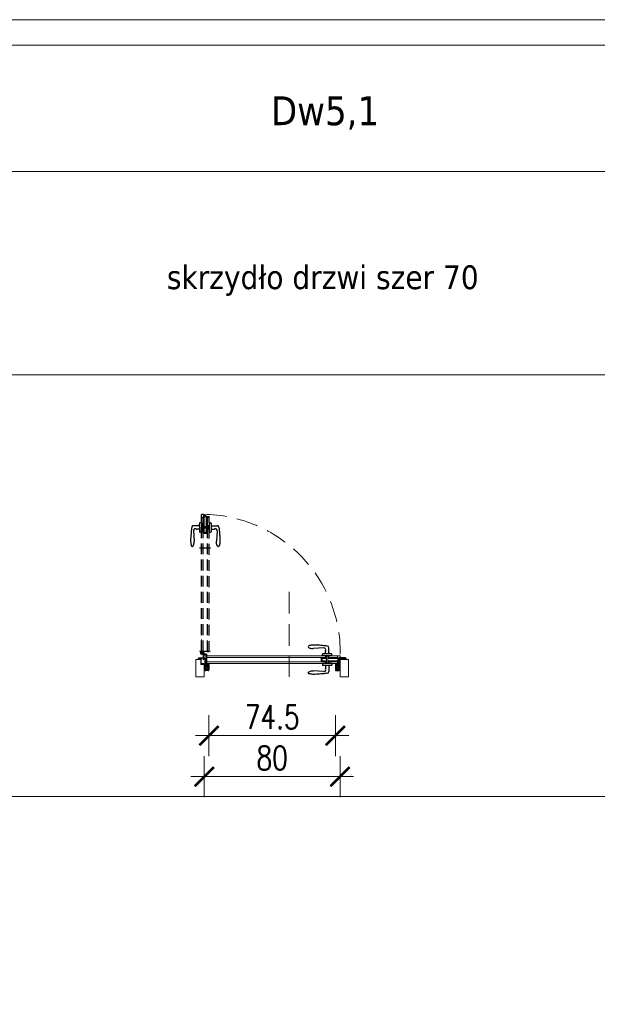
# Model space of a CAD drawing. Header units: millimetres. Extents: x 23192 to 149900, y -396339 to -79279.
# Tile 72 of 136: x 71864 to 72205, y -210739 to -210159. Entities that reach past the tile are written whole.
import ezdxf

# ---------------------------------------------------------------- set-up
doc = ezdxf.new("R2010")
doc.units = ezdxf.units.MM
for name, pattern in [('CENTER', [0.6, 0.375, -0.075, 0.075, -0.075]), ('DASHED', [19.05, 12.7, -6.35]), ('HIDDENX2', [19.05, 12.7, -6.35])]:
    doc.linetypes.add(name, pattern=pattern)
doc.layers.get('0').update_dxf_attribs({"lineweight": 0})
for name, color, linetype, lineweight in [('! Ślusarka opisy', 2, 'Continuous', 15), ('0_LEGENDA', 7, 'Continuous', 13), ('Drzwi - hatch', 8, 'Continuous', 5), ('Drzwi KRAWĘDZIE', 7, 'Continuous', 20)]:
    doc.layers.add(name, color=color, linetype=linetype, lineweight=lineweight)
for name, color, linetype in [('A_drzwi', 3, 'Continuous'), ('Drzwi - klamki', 150, 'Continuous'), ('Drzwi PRZER-DUŻA', 240, 'DASHED'), ('GRUBA', 4, 'Continuous'), ('GRUBA-2', 210, 'Continuous'), ('zawias', 7, 'Continuous')]:
    doc.layers.add(name, color=color, linetype=linetype)
doc.styles.add('ARIAL', font='tahoma.ttf')
doc.styles.add('SIMPLEX', font='simplex.shx', dxfattribs={"width": 0.77})
doc.dimstyles.new('OL PB 200', dxfattribs={"dimscale": 4, "dimtxt": 3.5, "dimasz": 0.2, "dimexe": 10, "dimexo": 10, "dimgap": 1, "dimtad": 1, "dimdec": 1, "dimrnd": 0.5, "dimzin": 9, "dimdsep": 46, "dimtxsty": 'SIMPLEX', "dimblk": 'thick_MSz', "dimcen": 0.1, "dimdle": 8, "dimse1": 1, "dimse2": 1, "dimclrd": 256, "dimclre": 256, "dimclrt": 3, "dimadec": 1, "dimazin": 2, "dimtfac": 1, "dimtdec": 1, "dimtix": 1, "dimtofl": 0, "dimtmove": 2, "dimatfit": 3, "dimldrblk": 'thick_MSz', "dimfxl": 10, "dimfxlon": 1, "dimtolj": 1, "dimlwd": -1, "dimlwe": -1, "dimarcsym": 0})

# ---------------------------------------------------------------- blocks, each defined once
blk = doc.blocks.new('thick_MSz')
for p, q in [((0, 15), (0, -15)), ((-10, 0), (10, 0))]:
    blk.add_line(p, q)
at = {"const_width": 2, "elevation": 2}
blk.add_lwpolyline([(-7.07, -7.07), (7.07, 7.07)], dxfattribs=at)
blk = doc.blocks.new('*D58')
at = {"layer": '0_LEGENDA', "transparency": 16777216}
blk.add_line((72052.38, -210605.08), (71973.98, -210605.08), dxfattribs=at)
at = {"layer": 'DEFPOINTS', "color": 0, "transparency": 16777216}
for p in [(71973.18, -210546.33), (72053.18, -210546.33), (71973.18, -210605.08)]:
    blk.add_point(p, dxfattribs=at)
at = {"layer": '0_LEGENDA', "transparency": 16777216, "xscale": 0.8, "yscale": 0.8, "zscale": 0.8, "rotation": 180}
blk.add_blockref('thick_MSz', (71973.18, -210605.08), dxfattribs=at)
at = {"layer": '0_LEGENDA', "transparency": 16777216, "xscale": 0.8, "yscale": 0.8, "zscale": 0.8}
blk.add_blockref('thick_MSz', (72053.18, -210605.08), dxfattribs=at)
at = {"layer": '0_LEGENDA', "color": 3, "transparency": 16777216, "insert": (72013.18, -210594.08), "char_height": 14, "attachment_point": 5, "style": 'SIMPLEX'}
blk.add_mtext('\\A1;80', dxfattribs=at)
blk = doc.blocks.new('*D59')
at = {"layer": '0_LEGENDA', "transparency": 16777216}
blk.add_line((71976.73, -210580.94), (72049.63, -210580.94), dxfattribs=at)
at = {"layer": 'DEFPOINTS', "color": 0, "transparency": 16777216}
for p in [(71975.93, -210540.7), (72050.43, -210540.7), (72050.43, -210580.94)]:
    blk.add_point(p, dxfattribs=at)
at = {"layer": '0_LEGENDA', "transparency": 16777216, "xscale": 0.8, "yscale": 0.8, "zscale": 0.8, "rotation": 180}
blk.add_blockref('thick_MSz', (71975.93, -210580.94), dxfattribs=at)
at = {"layer": '0_LEGENDA', "transparency": 16777216, "xscale": 0.8, "yscale": 0.8, "zscale": 0.8}
blk.add_blockref('thick_MSz', (72050.43, -210580.94), dxfattribs=at)
at = {"layer": '0_LEGENDA', "color": 3, "transparency": 16777216, "insert": (72013.18, -210569.94), "char_height": 14, "attachment_point": 5, "style": 'SIMPLEX'}
blk.add_mtext('\\A1;74.5', dxfattribs=at)

msp = doc.modelspace()

# ---------------------------------------------------------------- hatches: boundary and pattern name
at = {"layer": 'Drzwi - hatch'}
h = msp.add_hatch(dxfattribs=at)
h.set_pattern_fill('AR-CONC', color=256, scale=0.003, angle=180)
h.set_pattern_definition([(230, (72515.7796, -207123.4218), (-0.546554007, 0.047817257), [0.05715, -0.62865]), (175, (72515.7796, -207123.4218), (0.10573026, -0.57317054), [0.04572, -0.50292175]), (280.451445, (72515.73404, -207123.4178), (-0.44082374, -0.525353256), [0.04857003, -0.53427073]), (226.1842, (72515.7796, -207123.5742), (-0.81323712, 0.12612698), [0.085725, -0.942975]), (276.635558, (72515.7118, -207123.5637), (-0.7122124, -0.74227837), [0.07285507, -0.80140682]), (171.18415, (72515.7796, -207123.5742), (-0.7122124, -0.74227837), [0.0685799, -0.7543792]), (201, (72515.7034, -207123.5361), (-0.454843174, 0.306795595), [0.05715, -0.62865]), (146, (72515.7034, -207123.5361), (-0.185406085, -0.5525639), [0.04572, -0.50292]), (251.451445, (72515.6655, -207123.51053), (-0.64024926, -0.24576831), [0.04857003, -0.53426981]), (217.5, (72515.77959, -207123.4218), (-0.00926581, -0.253665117), [0, -0.496824, 0, -0.51054, 0, -0.504825]), (187.5, (72515.7796, -207123.4218), (-0.200458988, -0.300541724), [0, -0.291084, 0, -0.485394, 0, -0.192405]), (147.5, (72515.94952, -207123.4218), (-0.406771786, 0.017186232), [0, -0.1905, 0, -0.59436, 0, -0.78867]), (137.5, (72516.0257, -207123.4218), (-0.444387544, -0.076279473), [0, -0.24765, 0, -0.394716, 0, -0.56007])])
h.paths.add_polyline_path([(71973.177, -210542.288), (71973.677, -210542.288), (71973.677, -210541.728), (71973.857, -210541.728), (71973.857, -210542.288, 0.4142136), (71974.017, -210542.448), (71975.587, -210542.448, 0.4142136), (71975.747, -210542.288), (71975.747, -210539.103, 1), (71975.557, -210539.103), (71975.557, -210539.768, -0.4142136), (71975.217, -210540.108), (71974.037, -210540.108, -0.4142136), (71973.697, -210539.768), (71973.697, -210538.908), (71972.897, -210538.908), (71972.897, -210538.708), (71971.297, -210538.708), (71971.297, -210535.408), (71970.017, -210535.408, 0.4142136), (71969.857, -210535.568), (71969.857, -210536.128), (71971.177, -210536.128), (71971.177, -210539.128), (71973.177, -210539.128)])
h = msp.add_hatch(dxfattribs=at)
h.set_pattern_fill('AR-CONC', color=256, scale=0.003, angle=180)
h.set_pattern_definition([(230, (72282.40663, -207065.1906), (-0.546554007, 0.047817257), [0.05715, -0.62865]), (175, (72282.4066, -207065.1906), (0.10573026, -0.57317054), [0.04572, -0.50292175]), (280.451445, (72282.3611, -207065.1866), (-0.44082374, -0.525353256), [0.04857003, -0.53427073]), (226.1842, (72282.4066, -207065.343), (-0.81323712, 0.12612698), [0.085725, -0.942975]), (276.635558, (72282.33886, -207065.3325), (-0.7122124, -0.74227837), [0.07285507, -0.80140682]), (171.18415, (72282.4066, -207065.343), (-0.7122124, -0.74227837), [0.0685799, -0.7543792]), (201, (72282.33043, -207065.3049), (-0.454843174, 0.306795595), [0.05715, -0.62865]), (146, (72282.3304, -207065.3049), (-0.185406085, -0.5525639), [0.04572, -0.50292]), (251.451445, (72282.2925, -207065.2793), (-0.64024926, -0.24576831), [0.04857003, -0.53426981]), (217.5, (72282.40663, -207065.1906), (-0.00926581, -0.253665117), [0, -0.496824, 0, -0.51054, 0, -0.504825]), (187.5, (72282.40663, -207065.1906), (-0.200458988, -0.300541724), [0, -0.291084, 0, -0.485394, 0, -0.192405]), (147.5, (72282.57655, -207065.1906), (-0.406771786, 0.017186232), [0, -0.1905, 0, -0.59436, 0, -0.78867]), (137.5, (72282.65275, -207065.1906), (-0.444387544, -0.076279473), [0, -0.24765, 0, -0.394716, 0, -0.56007])])
h.paths.add_polyline_path([(72050.607, -210542.288, 0.4142136), (72050.767, -210542.448), (72052.337, -210542.448, 0.4142136), (72052.497, -210542.288), (72052.497, -210541.728), (72052.677, -210541.728), (72052.677, -210542.288), (72053.177, -210542.288), (72053.177, -210536.128), (72053.177, -210535.408), (72052.817, -210535.408, 0.4142136), (72052.657, -210535.568), (72052.657, -210539.768, -0.4142136), (72052.317, -210540.108), (72051.137, -210540.108, -0.4142136), (72050.797, -210539.768), (72050.797, -210539.103, 1), (72050.607, -210539.103)])
h.paths.add_polyline_path([(72053.177, -210536.128), (72056.497, -210536.128), (72056.497, -210535.568, 0.4142136), (72056.337, -210535.408), (72053.877, -210535.408), (72053.177, -210535.408)])

# ---------------------------------------------------------------- linework, layer by layer
at = {"layer": '! Ślusarka opisy', "linetype": 'HIDDENX2'}
msp.add_lwpolyline([(72023.177, -210496.328), (72023.177, -210546.328)], dxfattribs=at)
at = {"layer": '! Ślusarka opisy', "color": 8, "linetype": 'HIDDENX2'}
msp.add_arc((71971.815, -210532.126), 81.5, 359.464993, 88.189671, dxfattribs=at)
at = {"linetype": 'CENTER', "ltscale": 0.5}
msp.add_line((71976.804, -210531.278), (71970.44, -210531.278), dxfattribs=at)
at = {"linetype": 'CENTER', "ltscale": 0.2}
for p, q in [((71973.027, -210532.121), (71970.627, -210532.121)), ((71971.827, -210533.321), (71971.827, -210530.921))]:
    msp.add_line(p, q, dxfattribs=at)
for p, q in [((71971.802, -210532.096), (71971.577, -210532.096)), ((71971.577, -210532.096), (71971.577, -210532.146)), ((71971.577, -210532.146), (71971.802, -210532.146)), ((71971.852, -210531.846), (71971.802, -210531.846)), ((71971.802, -210531.846), (71971.802, -210532.096)), ((71971.802, -210532.146), (71971.802, -210532.371)), ((71971.802, -210532.371), (71971.852, -210532.371)), ((71971.852, -210532.096), (71971.852, -210531.846)), ((71972.102, -210532.096), (71971.852, -210532.096)), ((71971.852, -210532.371), (71971.852, -210532.146)), ((71971.852, -210532.146), (71972.102, -210532.146)), ((71972.102, -210532.146), (71972.102, -210532.096))]:
    msp.add_line(p, q)
at = {"ltscale": 0.2}
for p, q in [((71971.827, -210532.771), (71974.177, -210532.771)), ((71974.177, -210533.121), (71971.827, -210533.121)), ((71972.587, -210532.771), (71972.321, -210532.543)), ((71972.477, -210536.021), (71972.477, -210533.121)), ((71972.827, -210533.321), (71972.477, -210533.321)), ((71972.827, -210532.121), (71972.827, -210532.771)), ((71972.827, -210533.121), (71972.827, -210536.021)), ((71973.077, -210532.021), (71973.077, -210532.771)), ((71974.277, -210535.221), (71974.277, -210533.221)), ((71974.627, -210533.221), (71974.627, -210535.221)), ((71972.827, -210536.021), (71972.477, -210536.021)), ((71974.627, -210535.221), (71974.277, -210535.221))]:
    msp.add_line(p, q, dxfattribs=at)
msp.add_circle((71971.827, -210532.121), 0.65, dxfattribs=at)
for centre, radius, start, end in [((71971.827, -210532.121), 1, 319.458398, 270), ((71974.177, -210533.221), 0.45, 0, 90), ((71974.177, -210533.221), 0.1, 0, 90)]:
    msp.add_arc(centre, radius, start, end, dxfattribs=at)
at = {"layer": '0_LEGENDA', "linetype": 'ByBlock', "ltscale": 5}
for p, q in [((67487.721, -210248.82), (76925.659, -210248.814)), ((67487.721, -210368.468), (76925.547, -210368.463)), ((67487.721, -210616.853), (76925.314, -210616.848))]:
    msp.add_line(p, q, dxfattribs=at)
at = {"layer": '0_LEGENDA'}
for points in [[(76925.743, -210159.522), (67472.722, -210159.421), (67475.781, -212469.617), (76943.365, -212469.693)], [(76929.162, -212454.649), (67490.781, -212454.652), (67487.721, -210174.456), (76925.729, -210174.459)]]:
    msp.add_lwpolyline(points, dxfattribs=at)
at = {"layer": 'A_drzwi', "linetype": 'ByBlock'}
msp.add_arc((71969.7, -210565.238), 95.527, 89.4002, 89.405161, dxfattribs=at)
at = {"layer": 'Drzwi - klamki', "ltscale": 0.2}
for p, q in [((72043.677, -210529.273), (72037.427, -210529.668)), ((72042.777, -210533.928), (72042.777, -210533.168)), ((72048.377, -210533.928), (72042.777, -210533.928)), ((72048.377, -210533.928), (72042.777, -210533.928)), ((72048.077, -210532.868), (72043.077, -210532.868)), ((72044.527, -210532.868), (72044.527, -210531.386)), ((72046.627, -210532.868), (72046.627, -210529.268)), ((72046.827, -210531.868), (72046.627, -210531.868)), ((72046.827, -210532.368), (72046.627, -210532.368)), ((72046.827, -210532.368), (72046.827, -210531.868)), ((72048.377, -210533.928), (72048.377, -210533.168)), ((72048.377, -210538.528), (72042.777, -210538.528)), ((72042.777, -210538.528), (72042.777, -210539.288)), ((72048.077, -210539.588), (72043.077, -210539.588)), ((72044.527, -210539.588), (72044.527, -210541.071)), ((72046.627, -210539.588), (72046.627, -210543.188)), ((72048.377, -210538.528), (72048.377, -210539.288)), ((72043.677, -210543.184), (72037.427, -210542.788))]:
    msp.add_line(p, q, dxfattribs=at)
at = {"layer": 'Drzwi - klamki'}
for p, q in [((71973.877, -210537.428), (71974.077, -210537.428)), ((71973.877, -210538.428), (71973.877, -210537.428)), ((71973.877, -210537.428), (71974.077, -210537.628)), ((71973.976, -210537.428), (71973.877, -210537.527)), ((71974.075, -210537.428), (71973.877, -210537.626)), ((71974.077, -210537.525), (71973.877, -210537.725)), ((71973.877, -210537.527), (71974.077, -210537.727)), ((71974.077, -210537.624), (71973.877, -210537.824)), ((71973.877, -210537.626), (71974.077, -210537.826)), ((71974.077, -210537.722), (71973.877, -210537.922)), ((71973.877, -210537.725), (71974.077, -210537.925)), ((71974.077, -210537.821), (71973.877, -210538.021)), ((71973.877, -210537.824), (71974.077, -210538.024)), ((71974.077, -210537.92), (71973.877, -210538.12)), ((71973.877, -210537.922), (71974.077, -210538.122)), ((71974.077, -210538.019), (71973.877, -210538.219)), ((71973.877, -210538.021), (71974.077, -210538.221)), ((71974.077, -210538.118), (71973.877, -210538.318)), ((71973.877, -210538.12), (71974.077, -210538.32)), ((71974.077, -210538.216), (71973.877, -210538.416)), ((71973.877, -210538.219), (71974.077, -210538.419)), ((71973.877, -210538.318), (71973.988, -210538.428)), ((71973.877, -210538.416), (71973.89, -210538.428)), ((71974.077, -210538.428), (71973.877, -210538.428)), ((71974.077, -210539.328), (71973.892, -210539.143)), ((71974.077, -210539.628), (71973.892, -210539.443)), ((71974.063, -210539.914), (71973.892, -210539.743)), ((71974.077, -210539.187), (71973.963, -210539.072)), ((71974.077, -210539.487), (71973.963, -210539.372)), ((71974.077, -210539.787), (71973.963, -210539.672)), ((71974.077, -210538.315), (71973.964, -210538.428)), ((71973.976, -210537.428), (71974.077, -210537.53)), ((71974.077, -210538.414), (71974.063, -210538.428)), ((71974.075, -210537.428), (71974.077, -210537.431)), ((71974.077, -210537.428), (71974.077, -210538.428)), ((71974.077, -210539.187), (71974.098, -210539.128)), ((71974.077, -210539.328), (71974.077, -210539.487)), ((71974.077, -210539.628), (71974.077, -210539.787)), ((71974.098, -210539.128), (71974.505, -210539.128)), ((71974.098, -210539.928), (71975.227, -210539.928)), ((71974.177, -210539.228), (71974.177, -210539.433)), ((71974.177, -210539.228), (71974.505, -210539.228)), ((71974.177, -210539.433), (71974.642, -210539.548)), ((71974.177, -210539.536), (71974.663, -210539.656)), ((71974.177, -210539.536), (71974.177, -210539.828)), ((71974.177, -210539.828), (71975.127, -210539.828)), ((71974.555, -210539.074), (71974.518, -210538.693)), ((71974.941, -210538.578), (71974.617, -210538.578)), ((71974.655, -210539.064), (71974.621, -210538.722)), ((71974.642, -210539.548), (71975.147, -210539.186)), ((71974.924, -210538.678), (71974.661, -210538.678)), ((71974.663, -210539.656), (71975.127, -210539.323)), ((71975.127, -210539.323), (71975.127, -210539.828)), ((71975.227, -210539.332), (71975.227, -210539.468)), ((71975.227, -210539.468), (71975.292, -210539.403)), ((71975.227, -210539.609), (71975.363, -210539.474)), ((71975.227, -210539.609), (71975.227, -210539.787)), ((71975.227, -210539.787), (71975.292, -210539.722)), ((71975.227, -210539.928), (71975.363, -210539.793)), ((71975.3, -210539.288), (71975.377, -210539.327)), ((71975.377, -210539.128), (71975.391, -210538.987)), ((72050.977, -210539.128), (72050.964, -210538.987)), ((72051.055, -210539.288), (72050.977, -210539.327)), ((72051.127, -210539.609), (72050.992, -210539.474)), ((72051.127, -210539.928), (72050.992, -210539.793)), ((72051.127, -210539.468), (72051.063, -210539.403)), ((72051.127, -210539.787), (72051.063, -210539.722)), ((72051.127, -210539.332), (72051.127, -210539.468)), ((72051.127, -210539.609), (72051.127, -210539.787)), ((72052.257, -210539.928), (72051.127, -210539.928)), ((72051.713, -210539.548), (72051.208, -210539.186)), ((72051.692, -210539.656), (72051.227, -210539.323)), ((72051.227, -210539.323), (72051.227, -210539.828)), ((72052.177, -210539.828), (72051.227, -210539.828)), ((72051.413, -210538.578), (72051.737, -210538.578)), ((72051.431, -210538.678), (72051.694, -210538.678)), ((72052.177, -210539.536), (72051.692, -210539.656)), ((72051.7, -210539.064), (72051.733, -210538.722)), ((72052.177, -210539.433), (72051.713, -210539.548)), ((72051.8, -210539.074), (72051.837, -210538.693)), ((72052.257, -210539.128), (72051.85, -210539.128)), ((72052.177, -210539.228), (72051.85, -210539.228)), ((72052.177, -210539.228), (72052.177, -210539.433)), ((72052.177, -210539.536), (72052.177, -210539.828)), ((72052.277, -210539.187), (72052.257, -210539.128)), ((72052.477, -210537.428), (72052.277, -210537.428)), ((72052.277, -210537.428), (72052.277, -210538.428)), ((72052.477, -210537.428), (72052.277, -210537.628)), ((72052.379, -210537.428), (72052.277, -210537.53)), ((72052.28, -210537.428), (72052.277, -210537.431)), ((72052.277, -210537.525), (72052.477, -210537.725)), ((72052.477, -210537.527), (72052.277, -210537.727)), ((72052.277, -210537.624), (72052.477, -210537.824)), ((72052.477, -210537.626), (72052.277, -210537.826)), ((72052.277, -210537.722), (72052.477, -210537.922)), ((72052.477, -210537.725), (72052.277, -210537.925)), ((72052.277, -210537.821), (72052.477, -210538.021)), ((72052.477, -210537.824), (72052.277, -210538.024)), ((72052.277, -210537.92), (72052.477, -210538.12)), ((72052.477, -210537.922), (72052.277, -210538.122)), ((72052.277, -210538.019), (72052.477, -210538.219)), ((72052.477, -210538.021), (72052.277, -210538.221)), ((72052.277, -210538.118), (72052.477, -210538.318)), ((72052.477, -210538.12), (72052.277, -210538.32)), ((72052.277, -210538.216), (72052.477, -210538.416)), ((72052.477, -210538.219), (72052.277, -210538.419)), ((72052.277, -210538.315), (72052.391, -210538.428)), ((72052.277, -210538.414), (72052.292, -210538.428)), ((72052.277, -210538.428), (72052.477, -210538.428)), ((72052.277, -210539.187), (72052.392, -210539.072)), ((72052.277, -210539.328), (72052.463, -210539.143)), ((72052.277, -210539.328), (72052.277, -210539.487)), ((72052.277, -210539.487), (72052.392, -210539.372)), ((72052.277, -210539.628), (72052.463, -210539.443)), ((72052.277, -210539.628), (72052.277, -210539.787)), ((72052.277, -210539.787), (72052.392, -210539.672)), ((72052.28, -210537.428), (72052.477, -210537.626)), ((72052.292, -210539.914), (72052.463, -210539.743)), ((72052.477, -210538.318), (72052.366, -210538.428)), ((72052.379, -210537.428), (72052.477, -210537.527)), ((72052.477, -210538.416), (72052.465, -210538.428)), ((72052.477, -210538.428), (72052.477, -210537.428))]:
    msp.add_line(p, q, dxfattribs=at)
at = {"layer": 'Drzwi - klamki', "ltscale": 0.2}
for centre, radius, start, end in [((72035.167, -210528.618), 0.74, 108.924644, 180), ((72045.577, -210529.268), 1.05, 0, 90), ((72043.077, -210533.168), 0.3, 90, 180), ((72043.777, -210530.318), 1.05, 328.61185, 95.465024), ((72045.527, -210531.386), 1, 148.61185, 180), ((72048.077, -210533.168), 0.3, 0, 90), ((72043.077, -210539.288), 0.3, 180, 270), ((72048.077, -210539.288), 0.3, 270, 0), ((72035.167, -210543.838), 0.74, 180, 251.075356), ((72043.777, -210542.138), 1.05, 264.534976, 31.38815), ((72045.527, -210541.071), 1, 180, 211.38815), ((72045.577, -210543.188), 1.05, 270, 0)]:
    msp.add_arc(centre, radius, start, end, dxfattribs=at)
at = {"layer": 'Drzwi - klamki'}
for centre, radius, start, end in [((71973.927, -210539.108), 0.05, 45, 180), ((71973.927, -210539.108), 0.05, 180, 225), ((71973.927, -210539.408), 0.05, 45, 180), ((71973.927, -210539.408), 0.05, 180, 225), ((71973.927, -210539.708), 0.05, 45, 180), ((71973.927, -210539.708), 0.05, 180, 225), ((71974.098, -210539.878), 0.05, 225, 270), ((71974.505, -210539.078), 0.15, 270, 5.563415), ((71974.505, -210539.078), 0.05, 270, 5.563415), ((71974.617, -210538.678), 0.1, 90, 179.587511), ((71974.667, -210538.679), 0.15, 179.587511, 185.563415), ((71974.661, -210538.718), 0.04, 90, 185.563415), ((71974.924, -210538.778), 0.1, 69.878843, 90), ((71974.941, -210538.678), 0.1, 71.015535, 90), ((71974.642, -210539.548), 0.919, 57.559413, 69.878843), ((71974.642, -210539.548), 1.019, 49.458571, 71.015535), ((71975.001, -210538.983), 0.25, 305.623943, 57.559413), ((71975.277, -210539.332), 0.05, 63.425339, 180), ((71975.327, -210539.439), 0.05, 0, 135), ((71975.327, -210539.758), 0.05, 0, 135), ((71975.142, -210538.963), 0.25, 354.429901, 49.458571), ((71975.327, -210539.439), 0.05, 315, 0), ((71975.327, -210539.758), 0.05, 315, 0), ((72051.213, -210538.963), 0.25, 130.541429, 185.570099), ((72051.027, -210539.439), 0.05, 45, 180), ((72051.027, -210539.439), 0.05, 180, 225), ((72051.027, -210539.758), 0.05, 45, 180), ((72051.027, -210539.758), 0.05, 180, 225), ((72051.713, -210539.548), 1.019, 108.984465, 130.541429), ((72051.077, -210539.332), 0.05, 0, 116.574661), ((72051.354, -210538.983), 0.25, 122.440587, 234.376057), ((72051.713, -210539.548), 0.919, 110.121157, 122.440587), ((72051.413, -210538.678), 0.1, 90, 108.984465), ((72051.431, -210538.778), 0.1, 90, 110.121157), ((72051.694, -210538.718), 0.04, 354.436585, 90), ((72051.85, -210539.078), 0.15, 174.436585, 270), ((72051.737, -210538.678), 0.1, 0.412489, 90), ((72051.85, -210539.078), 0.05, 174.436585, 270), ((72051.687, -210538.679), 0.15, 354.436585, 0.412489), ((72052.257, -210539.878), 0.05, 270, 315), ((72052.427, -210539.108), 0.05, 0, 135), ((72052.427, -210539.408), 0.05, 0, 135), ((72052.427, -210539.708), 0.05, 0, 135), ((72052.427, -210539.108), 0.05, 315, 0), ((72052.427, -210539.408), 0.05, 315, 0), ((72052.427, -210539.708), 0.05, 315, 0)]:
    msp.add_arc(centre, radius, start, end, dxfattribs=at)
at = {"layer": 'Drzwi - klamki', "ltscale": 0.2}
msp.add_ellipse((72037.427, -210528.627), major_axis=(3, 0), ratio=0.3470158, start_param=3.1329974, end_param=4.712389, dxfattribs=at)
at = {"layer": 'Drzwi - klamki', "ltscale": 0.2, "extrusion": (0, 0, -1)}
msp.add_ellipse((72037.427, -210543.83), major_axis=(3, 0), ratio=0.3470158, start_param=3.1329974, end_param=4.712389, dxfattribs=at)
at = {"layer": 'Drzwi - klamki', "ltscale": 0.2}
for points in [[(72045.577, -210528.218), (72044.527, -210528.068), (72040.977, -210527.768), (72037.427, -210527.586), (72034.927, -210527.918)], [(72045.577, -210544.238), (72044.527, -210544.388), (72040.977, -210544.688), (72037.427, -210544.871), (72034.927, -210544.538)]]:
    msp.add_spline(points, degree=3, dxfattribs=at)
at = {"layer": 'Drzwi KRAWĘDZIE'}
for p, q in [((71971.477, -210532.778), (71971.477, -210524.319)), ((71971.477, -210531.278), (71975.977, -210531.278)), ((71971.577, -210532.878), (71972.477, -210532.878)), ((71972.477, -210531.378), (71974.777, -210531.378)), ((71972.477, -210532.878), (71972.477, -210531.678)), ((71973.177, -210533.928), (72053.177, -210533.928)), ((71974.677, -210533.928), (71974.677, -210538.528)), ((71974.777, -210531.678), (71974.777, -210531.378)), ((71974.777, -210531.678), (71975.977, -210531.678)), ((72044.578, -210535.403), (72044.578, -210533.928)), ((72045.178, -210538.526), (72045.178, -210533.928)), ((72045.978, -210538.526), (72045.978, -210533.928)), ((72046.578, -210535.403), (72046.578, -210533.928)), ((72051.677, -210533.928), (72051.677, -210535.403)), ((72053.277, -210535.128), (72053.277, -210534.028)), ((71971.177, -210539.128), (71971.177, -210536.128)), ((71973.177, -210539.128), (71971.177, -210539.128)), ((71974.577, -210537.228), (71974.277, -210537.228)), ((71974.277, -210538.428), (71974.277, -210537.228)), ((71974.377, -210538.528), (72051.977, -210538.528)), ((71974.677, -210534.928), (72044.578, -210534.928)), ((71974.677, -210537.528), (72044.578, -210537.528)), ((72042.075, -210537.003), (72042.075, -210535.403)), ((72042.075, -210535.403), (72045.178, -210535.403)), ((72042.075, -210537.003), (72045.178, -210537.003)), ((72042.665, -210536.903), (72042.665, -210535.503)), ((72042.665, -210535.503), (72042.665, -210536.903)), ((72042.665, -210535.503), (72045.178, -210535.503)), ((72042.665, -210536.903), (72045.178, -210536.903)), ((72044.578, -210538.526), (72044.578, -210537.013)), ((72045.978, -210535.403), (72051.781, -210535.403)), ((72045.978, -210535.503), (72051.781, -210535.503)), ((72045.978, -210536.903), (72051.781, -210536.903)), ((72045.978, -210537.003), (72051.781, -210537.003)), ((72046.578, -210534.928), (72051.677, -210534.928)), ((72046.578, -210538.526), (72046.578, -210537.013)), ((72046.578, -210537.528), (72051.677, -210537.528)), ((72051.677, -210537.003), (72051.677, -210538.528)), ((72051.781, -210537.178), (72051.781, -210535.228)), ((72051.781, -210535.228), (72052.077, -210535.228)), ((72052.077, -210535.228), (72051.781, -210535.228)), ((72052.077, -210537.178), (72051.781, -210537.178)), ((72053.277, -210535.128), (72052.077, -210535.128)), ((72052.077, -210535.128), (72052.077, -210538.208)), ((72052.077, -210535.128), (72052.077, -210538.428)), ((72052.077, -210537.178), (72052.077, -210535.228)), ((72052.077, -210537.178), (72052.077, -210535.228)), ((72052.079, -210535.624), (72053.079, -210535.624)), ((72052.079, -210535.624), (72053.277, -210535.624)), ((72052.079, -210536.774), (72053.277, -210535.924)), ((72052.079, -210535.924), (72053.277, -210535.924)), ((72052.477, -210535.623), (72052.677, -210535.623)), ((72053.277, -210535.624), (72053.277, -210535.924)), ((71973.677, -210542.288), (71973.177, -210542.288)), ((72052.677, -210542.288), (72053.177, -210542.288))]:
    msp.add_line(p, q, dxfattribs=at)
msp.add_lwpolyline([(71973.177, -210539.128), (71973.177, -210546.328), (71968.177, -210546.328), (71968.177, -210536.128), (71971.177, -210536.128)], dxfattribs=at)
msp.add_lwpolyline([(72058.177, -210536.128), (72053.177, -210536.128), (72053.177, -210546.328), (72058.177, -210546.328)], close=True, dxfattribs=at)
for centre, start, end in [((71971.577, -210532.778), 180, 270), ((71975.977, -210531.578), 270, 0), ((72053.177, -210534.028), 0, 90), ((71974.377, -210538.428), 180, 270), ((72051.977, -210538.428), 270, 0)]:
    msp.add_arc(centre, 0.1, start, end, dxfattribs=at)
at = {"layer": 'Drzwi KRAWĘDZIE', "ltscale": 0.2}
msp.add_arc((71973.177, -210534.028), 0.1, 90, 180, dxfattribs=at)
at = {"layer": 'Drzwi PRZER-DUŻA', "ltscale": 0.5}
for p, q in [((71971.477, -210531.278), (71971.477, -210450.778)), ((71976.077, -210531.578), (71976.077, -210451.978)), ((71972.477, -210531.278), (71972.477, -210459.377)), ((71974.977, -210531.278), (71974.977, -210459.377))]:
    msp.add_line(p, q, dxfattribs=at)
at = {"layer": 'Drzwi PRZER-DUŻA'}
for p, q in [((71971.477, -210452.278), (71972.952, -210452.278)), ((71972.677, -210450.678), (71971.577, -210450.678)), ((71972.477, -210457.377), (71972.477, -210452.278)), ((71972.677, -210450.678), (71972.677, -210451.878)), ((71972.677, -210451.878), (71975.761, -210451.878)), ((71972.677, -210451.878), (71975.977, -210451.878)), ((71972.777, -210451.878), (71972.777, -210452.175)), ((71972.777, -210452.175), (71972.777, -210451.878)), ((71974.727, -210451.878), (71972.777, -210451.878)), ((71974.727, -210451.878), (71972.777, -210451.878)), ((71974.727, -210452.175), (71972.777, -210452.175)), ((71972.952, -210457.977), (71972.952, -210452.175)), ((71973.052, -210457.977), (71973.052, -210452.175)), ((71973.173, -210451.877), (71973.173, -210450.678)), ((71973.173, -210450.678), (71973.473, -210450.678)), ((71973.173, -210451.877), (71973.173, -210450.877)), ((71973.473, -210451.877), (71973.473, -210450.678)), ((71974.323, -210451.877), (71973.473, -210450.678)), ((71974.452, -210457.977), (71974.452, -210452.175)), ((71974.552, -210457.977), (71974.552, -210452.175)), ((71974.552, -210452.278), (71976.077, -210452.278)), ((71974.727, -210451.878), (71974.727, -210452.175)), ((71975.077, -210457.377), (71975.077, -210452.278)), ((71970.417, -210457.328), (71966.817, -210457.328)), ((71970.417, -210459.428), (71968.935, -210459.428)), ((71969.417, -210457.128), (71969.417, -210457.328)), ((71969.917, -210457.128), (71969.417, -210457.128)), ((71969.917, -210457.128), (71969.917, -210457.328)), ((71970.417, -210455.878), (71970.417, -210460.878)), ((71971.477, -210455.578), (71970.717, -210455.578)), ((71971.477, -210455.578), (71971.477, -210461.178)), ((71971.477, -210455.578), (71971.477, -210461.178)), ((71972.952, -210457.377), (71971.477, -210457.377)), ((71976.075, -210457.977), (71971.477, -210457.977)), ((71976.075, -210458.777), (71971.477, -210458.777)), ((71972.952, -210459.377), (71971.477, -210459.377)), ((71972.952, -210461.881), (71972.952, -210458.777)), ((71973.052, -210461.291), (71973.052, -210458.777)), ((71974.452, -210461.291), (71974.452, -210458.777)), ((71974.552, -210461.881), (71974.552, -210458.777)), ((71976.075, -210457.377), (71974.562, -210457.377)), ((71976.075, -210459.377), (71974.562, -210459.377)), ((71976.077, -210455.578), (71976.837, -210455.578)), ((71976.077, -210455.578), (71976.077, -210461.178)), ((71977.137, -210455.878), (71977.137, -210460.878)), ((71977.137, -210457.328), (71980.737, -210457.328)), ((71977.137, -210459.428), (71978.62, -210459.428)), ((71966.822, -210460.278), (71967.217, -210466.528)), ((71971.477, -210461.178), (71970.717, -210461.178)), ((71974.552, -210461.881), (71972.952, -210461.881)), ((71973.052, -210461.291), (71974.452, -210461.291)), ((71974.452, -210461.291), (71973.052, -210461.291)), ((71976.077, -210461.178), (71976.837, -210461.178)), ((71980.733, -210460.278), (71980.337, -210466.528)), ((71976.804, -210470.573), (71970.44, -210470.573))]:
    msp.add_line(p, q, dxfattribs=at)
for centre, radius, start, end in [((71971.577, -210450.778), 0.1, 90, 180), ((71975.977, -210451.978), 0.1, 0, 90), ((71966.817, -210458.378), 1.05, 90, 180), ((71967.867, -210460.178), 1.05, 58.61185, 185.465024), ((71968.935, -210458.428), 1, 238.61185, 270), ((71970.717, -210455.878), 0.3, 90, 180), ((71976.837, -210455.878), 0.3, 0, 90), ((71978.62, -210458.428), 1, 270, 301.38815), ((71979.687, -210460.178), 1.05, 354.534976, 121.38815), ((71980.737, -210458.378), 1.05, 0, 90), ((71970.717, -210460.878), 0.3, 180, 270), ((71976.837, -210460.878), 0.3, 270, 0), ((71966.167, -210468.788), 0.74, 198.924644, 270), ((71981.387, -210468.788), 0.74, 270, 341.075356)]:
    msp.add_arc(centre, radius, start, end, dxfattribs=at)
msp.add_ellipse((71966.176, -210466.528), major_axis=(0, -3), ratio=0.3470158, start_param=-0.0085952, end_param=1.5707963, dxfattribs=at)
at = {"layer": 'Drzwi PRZER-DUŻA', "extrusion": (0, 0, -1)}
msp.add_ellipse((71981.378, -210466.528), major_axis=(0, -3), ratio=0.3470158, start_param=-0.0085952, end_param=1.5707963, dxfattribs=at)
at = {"layer": 'Drzwi PRZER-DUŻA'}
for points in [[(71965.767, -210458.378), (71965.617, -210459.428), (71965.317, -210462.978), (71965.135, -210466.528), (71965.467, -210469.028)], [(71981.787, -210458.378), (71981.937, -210459.428), (71982.237, -210462.978), (71982.42, -210466.528), (71982.087, -210469.028)]]:
    msp.add_spline(points, degree=3, dxfattribs=at)
at = {"layer": 'GRUBA', "ltscale": 0.2}
for p, q in [((71969.677, -210536.128), (71969.677, -210535.568)), ((71969.857, -210536.128), (71969.677, -210536.128)), ((71969.857, -210535.568), (71969.857, -210536.128)), ((71970.017, -210535.228), (71973.537, -210535.228)), ((71972.477, -210535.408), (71970.017, -210535.408)), ((71973.537, -210535.408), (71972.477, -210535.408)), ((71973.697, -210539.768), (71973.697, -210535.568)), ((71973.877, -210535.568), (71973.877, -210536.028)), ((71973.877, -210536.028), (71973.877, -210539.768)), ((71974.037, -210539.928), (71975.217, -210539.928)), ((71975.217, -210540.108), (71974.037, -210540.108)), ((71975.377, -210539.768), (71975.377, -210539.103)), ((71975.557, -210539.103), (71975.557, -210539.768)), ((71975.747, -210542.288), (71975.747, -210539.103)), ((71975.927, -210539.103), (71975.927, -210542.288)), ((72050.427, -210539.103), (72050.427, -210542.288)), ((72050.607, -210542.288), (72050.607, -210539.103)), ((72050.797, -210539.103), (72050.797, -210539.768)), ((72050.977, -210539.768), (72050.977, -210539.103)), ((72052.317, -210539.928), (72051.137, -210539.928)), ((72051.137, -210540.108), (72052.317, -210540.108)), ((72052.477, -210535.568), (72052.477, -210536.028)), ((72052.477, -210536.028), (72052.477, -210539.768)), ((72052.657, -210539.768), (72052.657, -210535.568)), ((72056.337, -210535.228), (72052.817, -210535.228)), ((72052.817, -210535.408), (72053.877, -210535.408)), ((72053.877, -210535.408), (72056.337, -210535.408)), ((72056.497, -210535.568), (72056.497, -210536.128)), ((72056.497, -210536.128), (72056.677, -210536.128)), ((72056.677, -210536.128), (72056.677, -210535.568)), ((71973.677, -210542.288), (71973.677, -210541.728)), ((71973.677, -210541.728), (71973.857, -210541.728)), ((71973.857, -210541.728), (71973.857, -210542.288)), ((71974.017, -210542.448), (71975.587, -210542.448)), ((71975.587, -210542.628), (71974.017, -210542.628)), ((72052.337, -210542.448), (72050.767, -210542.448)), ((72050.767, -210542.628), (72052.337, -210542.628)), ((72052.677, -210541.728), (72052.497, -210541.728)), ((72052.497, -210541.728), (72052.497, -210542.288)), ((72052.677, -210542.288), (72052.677, -210541.728))]:
    msp.add_line(p, q, dxfattribs=at)
at = {"layer": 'GRUBA'}
for p, q in [((71972.227, -210535.408), (71972.227, -210535.228)), ((71972.227, -210535.228), (71973.227, -210535.228)), ((71972.477, -210535.408), (71972.227, -210535.408)), ((71973.227, -210535.408), (71972.827, -210535.408)), ((71973.227, -210535.228), (71973.227, -210535.408)), ((71973.697, -210536.228), (71973.877, -210536.228)), ((71973.697, -210537.628), (71973.697, -210536.228)), ((71973.877, -210537.628), (71973.697, -210537.628)), ((71973.877, -210536.228), (71973.877, -210537.628))]:
    msp.add_line(p, q, dxfattribs=at)
at = {"layer": 'GRUBA', "ltscale": 0.2}
for centre, radius, start, end in [((71970.017, -210535.568), 0.34, 90, 180), ((71970.017, -210535.568), 0.16, 90, 180), ((71973.537, -210535.568), 0.34, 0, 90), ((71973.537, -210535.568), 0.16, 0, 90), ((71973.537, -210535.568), 0.16, 0, 90), ((71974.037, -210539.768), 0.34, 180, 270), ((71974.037, -210539.768), 0.16, 180, 270), ((71975.217, -210539.768), 0.16, 270, 0), ((71975.217, -210539.768), 0.34, 270, 0), ((71975.652, -210539.103), 0.275, 0, 180), ((71975.652, -210539.103), 0.095, 0, 180), ((72050.702, -210539.103), 0.275, 0, 180), ((72050.702, -210539.103), 0.095, 0, 180), ((72051.137, -210539.768), 0.34, 180, 270), ((72051.137, -210539.768), 0.16, 180, 270), ((72052.317, -210539.768), 0.16, 270, 0), ((72052.317, -210539.768), 0.34, 270, 0), ((72052.817, -210535.568), 0.34, 90, 180), ((72052.817, -210535.568), 0.16, 90, 180), ((72056.337, -210535.568), 0.34, 0, 90), ((72056.337, -210535.568), 0.16, 0, 90), ((71974.017, -210542.288), 0.34, 180, 270), ((71974.017, -210542.288), 0.16, 180, 270), ((71975.587, -210542.288), 0.34, 270, 0), ((71975.587, -210542.288), 0.16, 270, 0), ((72050.767, -210542.288), 0.34, 180, 270), ((72050.767, -210542.288), 0.16, 180, 270), ((72052.337, -210542.288), 0.34, 270, 0), ((72052.337, -210542.288), 0.16, 270, 0)]:
    msp.add_arc(centre, radius, start, end, dxfattribs=at)
at = {"layer": 'GRUBA-2', "ltscale": 0.2}
msp.add_line((71974.627, -210537.228), (71974.277, -210537.228), dxfattribs=at)
at = {"layer": 'zawias', "ltscale": 0.2}
for p, q in [((71971.297, -210538.708), (71971.297, -210535.408)), ((71971.297, -210535.408), (71971.837, -210535.408)), ((71972.897, -210538.708), (71971.297, -210538.708)), ((71971.837, -210535.408), (71971.837, -210535.558)), ((71972.897, -210538.908), (71972.897, -210538.708)), ((71973.697, -210538.908), (71972.897, -210538.908)), ((71973.337, -210535.558), (71973.337, -210535.408)), ((71973.337, -210535.408), (71973.537, -210535.408)), ((71973.697, -210535.568), (71973.697, -210538.908))]:
    msp.add_line(p, q, dxfattribs=at)

# ---------------------------------------------------------------- texts
at = {"layer": '0_LEGENDA', "linetype": 'ByBlock', "ltscale": 5, "width": 360, "attachment_point": 1, "style": 'ARIAL'}
for s, insert, char_height in [('\\pxqc;Dw5,1', (71864.337, -210204.537), 17), ('\\pi86.81397;skrzydło drzwi szer 70', (71864.337, -210304.053), 14)]:
    msp.add_mtext(s, dxfattribs=dict(at, insert=insert, char_height=char_height))

# ---------------------------------------------------------------- dimensions: what is measured, and where the dimension line sits
at = {"layer": '0_LEGENDA', "color": 7}
for base, p1, p2, picture, middle in [((71973.177, -210605.08), (72053.177, -210546.328), (71973.177, -210546.328), '*D58', (72013.177, -210594.08)), ((72050.427, -210580.938), (71975.927, -210540.696), (72050.427, -210540.696), '*D59', (72013.177, -210569.938))]:
    dim = msp.add_linear_dim(base=base, p1=p1, p2=p2, angle=180, dimstyle='OL PB 200', dxfattribs=at)
    dim.commit()
    dim.dimension.update_dxf_attribs({"geometry": picture, "text_midpoint": middle})

doc.saveas('drawing.dxf')
